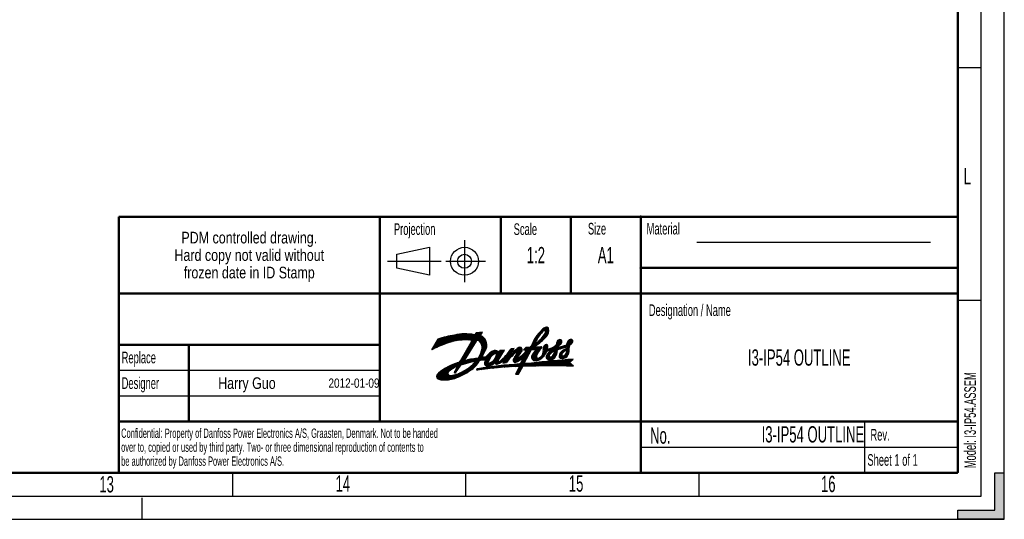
# Model space of a CAD drawing. Header units: millimetres. Extents: x 0 to 841, y 0 to 594.
# Tile 33 of 77: x 630 to 841, y 0 to 107. Entities that reach past the tile are written whole.
import ezdxf

# ---------------------------------------------------------------- set-up
doc = ezdxf.new("R2010")
doc.units = ezdxf.units.MM
doc.header["$LTSCALE"] = 46.255
doc.linetypes.add('DASHED', pattern=[0.2, 0.1, -0.1])
doc.layers.get('0').update_dxf_attribs({"linetype": 'CONTINUOUS'})
doc.styles.get("Standard").update_dxf_attribs({"font": 'txt', "width": 0.8})
doc.styles.add('TEXTSTYLE_2', font='txt', dxfattribs={"width": 0.6})

# ---------------------------------------------------------------- blocks, each defined once
blk = doc.blocks.new('SYMBOL_0_BL0', base_point=(719.19, 55.42))
at = {"color": 3, "linetype": 'CONTINUOUS'}
for p, q in [((725.19, 59.92), (725.19, 50.92)), ((710.69, 56.92), (717.69, 58.42)), ((717.69, 58.42), (717.69, 52.42)), ((708.69, 55.42), (720.19, 55.42)), ((710.69, 53.92), (710.69, 56.92)), ((721.19, 55.42), (729.69, 55.42)), ((717.69, 52.42), (710.69, 53.92))]:
    blk.add_line(p, q, dxfattribs=at)
for radius in [3, 1.5]:
    blk.add_circle((725.19, 55.42), radius, dxfattribs=at)

msp = doc.modelspace()

# ---------------------------------------------------------------- hatches: boundary and pattern name
at = {"linetype": 'CONTINUOUS'}
h = msp.add_hatch(color=2, dxfattribs=at)
edge = h.paths.add_edge_path()
edge.add_line((831, 0), (831, 2))
edge.add_line((831, 2), (839, 2))
edge.add_line((839, 2), (839, 10))
edge.add_line((839, 10), (841, 10))
edge.add_line((841, 0), (841, 10))
edge.add_line((841, 0), (830.9575, 0))

# ---------------------------------------------------------------- linework, layer by layer
at = {"color": 7, "linetype": 'CONTINUOUS'}
for p, q in [((841, 0), (841, 594)), ((836, 97), (831, 97)), ((836, 47), (831, 47)), ((675.5, 5), (675.5, 10)), ((725.5, 5), (725.5, 10)), ((775.5, 5), (775.5, 10)), ((839, 10), (841, 10)), ((839, 2), (839, 10)), ((841, 0), (841, 10)), ((0, 0), (841, 0)), ((841, 0), (830.9575, 0)), ((831, 2), (839, 2)), ((831, 0), (831, 2))]:
    msp.add_line(p, q, dxfattribs=at)
at = {"color": 2, "linetype": 'CONTINUOUS'}
for p, q in [((836, 5), (836, 589)), ((651.0005, 64.9997), (831.0005, 64.9997)), ((651.0005, 64.9997), (651.0005, 9.9997)), ((707.0005, 64.9997), (707.0005, 20.9997)), ((733.0005, 64.9997), (733.0005, 48.4997)), ((748.0005, 64.9997), (748.0005, 48.4997)), ((763.0005, 64.9997), (763.0005, 9.9997)), ((831.0005, 64.9997), (831.0005, 9.9997)), ((763.0005, 53.9997), (831.0005, 53.9997)), ((651.0005, 48.4997), (831.0005, 48.4997)), ((651.0005, 37.4997), (707.0005, 37.4997)), ((666.0005, 37.4997), (666.0005, 20.9997)), ((651.0005, 31.9997), (707.0005, 31.9997)), ((651.0005, 26.4997), (707.0005, 26.4997)), ((651.0005, 20.9997), (831.0005, 20.9997)), ((811.0005, 20.9997), (811.0005, 9.9997)), ((763.0005, 15.4997), (831.0005, 15.4997)), ((651.0005, 9.9997), (831.0005, 9.9997)), ((15, 5), (836, 5))]:
    msp.add_line(p, q, dxfattribs=at)
at = {"color": 5, "linetype": 'CONTINUOUS'}
msp.add_line((775.0367, 59.49), (825.1796, 59.5062), dxfattribs=at)
at = {"color": 1, "linetype": 'CONTINUOUS'}
for p, q in [((726.2002, 37.3844), (729.0377, 40.2219)), ((726.4424, 37.8062), (728.8281, 40.1919)), ((726.6741, 38.2175), (728.6186, 40.162)), ((729.067, 40.2261), (727.6848, 40.0286)), ((728.6312, 39.4745), (729.067, 40.2261)), ((737.5945, 34.5899), (743.2266, 40.222)), ((740.1566, 38.5888), (742.827, 41.2593)), ((740.4352, 39.047), (742.5963, 41.2081)), ((740.8451, 39.6366), (742.321, 41.1124)), ((741.6251, 38.8001), (743.2526, 40.4276)), ((742.2868, 39.6414), (743.2579, 40.6125)), ((742.3635, 40.6161), (742.9973, 41.2499)), ((742.4988, 40.5718), (743.1113, 41.1843)), ((742.5245, 40.0587), (743.2481, 40.7823)), ((742.562, 40.4554), (743.1888, 41.0822)), ((742.5705, 40.2843), (743.226, 40.9398)), ((719.4585, 38.7094), (718.0946, 36.3748)), ((718.2185, 36.5869), (720.6995, 39.0679)), ((718.2855, 36.4743), (720.9423, 39.1311)), ((718.4709, 37.0189), (720.4536, 39.0016)), ((718.6479, 36.657), (721.1821, 39.1913)), ((718.7232, 37.4509), (720.2045, 38.9321)), ((718.9756, 37.8828), (719.9519, 38.8592)), ((718.9952, 36.8248), (721.4191, 39.2487)), ((719.228, 38.3148), (719.6958, 38.7826)), ((719.3297, 36.9797), (721.6533, 39.3033)), ((719.6529, 37.1232), (721.8849, 39.3552)), ((719.966, 37.2567), (722.1139, 39.4047)), ((720.27, 37.3812), (722.3406, 39.4517)), ((720.5659, 37.4975), (722.5648, 39.4964)), ((720.8545, 37.6064), (722.7869, 39.5388)), ((721.1364, 37.7087), (723.0067, 39.579)), ((721.421, 37.8137), (723.2332, 39.6259)), ((721.6944, 37.9076), (723.4544, 39.6675)), ((721.9582, 37.9917), (723.6699, 39.7034)), ((722.2134, 38.0673), (723.8802, 39.7342)), ((722.4609, 38.1352), (724.0857, 39.76)), ((722.7015, 38.1962), (724.2867, 39.7814)), ((722.9359, 38.251), (724.4836, 39.7987)), ((723.1645, 38.3), (724.6765, 39.812)), ((723.3879, 38.3438), (724.8658, 39.8217)), ((723.6064, 38.3827), (725.0516, 39.8279)), ((723.8204, 38.4171), (725.2341, 39.8308)), ((724.03, 38.4471), (725.4136, 39.8307)), ((724.2331, 38.4705), (725.5901, 39.8276)), ((726.6588, 38.183), (724.2489, 33.9863)), ((724.4319, 38.4898), (725.7638, 39.8217)), ((724.6269, 38.5052), (725.9349, 39.8131)), ((724.8183, 38.5169), (726.1033, 39.802)), ((725.0062, 38.5252), (726.2693, 39.7884)), ((727.6848, 38.2515), (725.1178, 34.1047)), ((725.1908, 38.5302), (726.433, 39.7724)), ((725.3723, 38.5322), (726.5943, 39.7541)), ((725.4735, 36.1189), (728.7651, 39.4105)), ((725.5509, 38.5312), (726.7534, 39.7337)), ((725.7157, 36.5407), (728.6439, 39.4689)), ((725.7267, 38.5274), (726.9105, 39.7111)), ((725.8998, 38.5209), (727.0655, 39.6865)), ((725.9579, 36.9626), (728.8537, 39.8583)), ((726.0704, 38.5118), (727.2185, 39.6599)), ((726.2385, 38.5003), (727.7804, 40.0423)), ((726.4042, 38.4864), (727.99, 40.0722)), ((726.5607, 38.4633), (728.1995, 40.1022)), ((726.6571, 38.3801), (728.4091, 40.1321)), ((727.6848, 40.0286), (727.3008, 39.6446)), ((727.942, 38.4078), (728.8804, 39.3462)), ((728.1207, 38.4069), (728.9902, 39.2764)), ((728.2505, 38.3571), (729.0946, 39.2012)), ((728.3508, 38.2778), (729.1939, 39.1208)), ((728.4358, 38.1832), (729.288, 39.0354)), ((728.5206, 38.0883), (729.3771, 38.9448)), ((728.5995, 37.9877), (729.4611, 38.8492)), ((728.6726, 37.8811), (729.5399, 38.7485)), ((728.7394, 37.7684), (729.6136, 38.6425)), ((728.7999, 37.6492), (729.6818, 38.5311)), ((728.8534, 37.5231), (729.7444, 38.4141)), ((728.8993, 37.3895), (729.8011, 38.2912)), ((728.937, 37.2475), (729.8514, 38.1619)), ((737.0557, 34.2307), (741.3534, 38.5284)), ((739.5001, 37.2139), (740.5111, 38.2249)), ((739.6236, 37.517), (740.6778, 38.5712)), ((739.7687, 37.8418), (740.9087, 38.9817)), ((739.9424, 38.1951), (741.2934, 39.5461)), ((740.5725, 37.3883), (743.1697, 39.9855)), ((741.2343, 37.8705), (743.0535, 39.6897)), ((744.0732, 36.5784), (745.9769, 38.4822)), ((744.3575, 36.6832), (746.0471, 38.3728)), ((744.4826, 36.6287), (746.079, 38.2251)), ((744.8934, 37.5783), (745.8769, 38.5618)), ((744.903, 37.7675), (745.73, 38.5945)), ((744.9551, 37.9992), (745.534, 38.5781)), ((746.4782, 36.8282), (748.2349, 38.5849)), ((746.7313, 36.9017), (748.33, 38.5004)), ((746.9844, 36.9752), (748.3948, 38.3856)), ((747.1613, 37.6909), (748.0974, 38.627)), ((747.2023, 37.9115), (747.9103, 38.6195)), ((747.2213, 37.0325), (748.4176, 38.2288)), ((747.3716, 38.2605), (747.6131, 38.502)), ((724.2624, 34.0098), (726.3533, 36.1007)), ((724.5046, 34.4316), (726.6452, 36.5722)), ((724.7468, 34.8534), (726.9371, 37.0436)), ((724.9891, 35.2752), (727.2289, 37.5151)), ((725.2313, 35.6971), (727.5208, 37.9866)), ((728.2467, 34.7612), (729.5645, 36.079)), ((728.4741, 35.1682), (729.7404, 36.4344)), ((728.6292, 35.5029), (729.8853, 36.7589)), ((728.7442, 35.7974), (729.9428, 36.9961)), ((728.8323, 36.0652), (729.9716, 37.2045)), ((728.9007, 36.3132), (729.9808, 37.3933)), ((728.9538, 36.5459), (729.9753, 37.5674)), ((728.9651, 37.096), (729.8948, 38.0258)), ((728.9679, 34.873), (729.8555, 36.6671)), ((728.982, 36.9334), (729.9307, 37.882)), ((728.9853, 36.757), (729.9579, 37.7296)), ((729.3361, 34.2341), (731.2046, 36.1026)), ((729.4737, 33.6533), (732.0385, 36.2181)), ((729.5322, 33.8914), (731.8872, 36.2464)), ((729.5339, 34.2523), (731.5071, 36.2255)), ((729.6424, 34.1812), (731.7168, 36.2556)), ((730.3983, 32.9614), (733.637, 36.2001)), ((731.4419, 35.4419), (732.175, 36.175)), ((731.5806, 34.3234), (733.5968, 36.3395)), ((731.8043, 35.6247), (732.2993, 36.1197)), ((731.8428, 34.7651), (733.3915, 36.3139)), ((731.9367, 35.5775), (732.4129, 36.0537)), ((731.945, 35.047), (733.1862, 36.2882)), ((732.0078, 35.4689), (732.5166, 35.9778)), ((732.4239, 34.1047), (733.7271, 36.3558)), ((732.5184, 33.4651), (735.7047, 36.6514)), ((732.7793, 36.2373), (732.6213, 35.8819)), ((732.6381, 35.9197), (732.981, 36.2625)), ((733.7271, 36.3558), (732.7793, 36.2373)), ((732.8823, 33.6494), (735.7587, 36.5258)), ((733.4777, 33.5264), (736.8255, 36.8741)), ((733.4816, 34.069), (735.5216, 36.109)), ((733.7052, 33.5743), (737.0943, 36.9633)), ((734.3476, 35.4739), (735.5121, 36.6384)), ((734.9027, 36.2086), (735.3195, 36.6254)), ((735.8352, 36.6602), (735.1639, 36.6149)), ((735.358, 35.8216), (735.8352, 36.6602)), ((735.5898, 34.2016), (737.5076, 36.1195)), ((735.6277, 35.3171), (737.2493, 36.9387)), ((735.6731, 34.4646), (737.5591, 36.3506)), ((735.8441, 36.0724), (736.1992, 36.4275)), ((735.9405, 34.9116), (737.5586, 36.5297)), ((736.1688, 35.3195), (737.526, 36.6766)), ((736.2011, 33.7353), (740.3966, 37.9308)), ((736.3448, 35.8546), (737.3678, 36.8777)), ((736.3951, 35.7254), (737.4599, 36.7901)), ((736.512, 33.8666), (740.513, 37.8676)), ((737.6608, 34.4766), (739.3951, 36.2109)), ((738.3082, 36.8692), (737.8738, 36.4348)), ((737.8738, 36.4348), (738.6141, 36.4348)), ((738.0026, 36.4348), (738.437, 36.8692)), ((738.0143, 33.5634), (739.5325, 36.4743)), ((738.1107, 35.8245), (739.1603, 36.8741)), ((738.1822, 36.4348), (738.6166, 36.8692)), ((739.0981, 36.8692), (738.3082, 36.8692)), ((738.3618, 36.4348), (738.7962, 36.8692)), ((738.5414, 36.4348), (738.9758, 36.8692)), ((739.5325, 36.4743), (740.431, 36.4743)), ((739.5365, 34.9154), (741.6653, 37.0442)), ((739.551, 34.7503), (741.7571, 36.9564)), ((739.5896, 34.6094), (741.2378, 36.2576)), ((739.6022, 35.1608), (741.4878, 37.0463)), ((739.6585, 36.4743), (740.3486, 37.1644)), ((739.8381, 36.4743), (740.3974, 37.0336)), ((739.8658, 35.604), (741.2968, 37.0349)), ((740.0177, 36.4743), (740.5325, 36.9891)), ((740.1973, 36.4743), (740.7236, 37.0006)), ((740.3769, 36.4743), (740.9147, 37.012)), ((740.5051, 36.4228), (741.1057, 37.0235)), ((741.5916, 37.0526), (740.5326, 36.9891)), ((740.9278, 34.1515), (742.7647, 35.9883)), ((741.7749, 35.1782), (743.2219, 36.6252)), ((741.9883, 35.5713), (742.9748, 36.5577)), ((742.0234, 36.6839), (742.8589, 37.5194)), ((742.0235, 36.5045), (742.9753, 37.4562)), ((742.0615, 35.824), (742.9408, 36.7033)), ((742.0686, 36.9087), (742.6991, 37.5393)), ((742.074, 36.3753), (743.0409, 37.3423)), ((742.1282, 36.2499), (743.0767, 37.1985)), ((742.1293, 36.0714), (743.0757, 37.0178)), ((742.6933, 35.019), (744.0397, 36.3654)), ((742.7022, 34.8482), (744.3043, 36.4503)), ((742.7402, 34.7067), (746.0333, 37.9997)), ((742.8366, 35.3419), (743.6929, 36.1982)), ((742.9319, 36.1555), (743.4714, 36.6951)), ((742.9427, 36.1621), (744.4049, 36.7006)), ((743.2202, 36.2643), (743.7482, 36.7923)), ((743.3383, 34.2271), (745.0851, 35.9739)), ((743.5045, 36.369), (744.0675, 36.932)), ((743.7889, 36.4737), (744.4714, 37.1563)), ((744.1831, 35.9699), (745.3825, 37.1693)), ((744.2877, 35.3561), (745.1072, 36.1756)), ((744.4113, 36.0185), (745.3397, 36.947)), ((744.4309, 35.679), (745.1146, 36.3627)), ((744.4733, 35.9009), (745.4795, 36.9072)), ((745.1839, 36.4524), (747.1518, 37.0238)), ((745.2128, 36.4608), (745.7399, 36.988)), ((746.7478, 37.3008), (745.409, 36.8853)), ((745.4659, 36.5343), (746.0004, 37.0688)), ((745.477, 35.1086), (747.0062, 36.6378)), ((745.5442, 35.3554), (746.6732, 36.4844)), ((745.6953, 35.6861), (746.3403, 36.3311)), ((745.719, 36.6078), (746.2608, 37.1496)), ((745.9721, 36.6813), (746.5212, 37.2305)), ((746.0087, 34.5627), (747.6178, 36.1718)), ((746.1857, 34.56), (747.6026, 35.977)), ((746.2251, 36.7547), (746.7747, 37.3043)), ((747.047, 36.6566), (746.2412, 36.2854)), ((746.4869, 35.9389), (747.6283, 37.0803)), ((746.9378, 36.2102), (747.6247, 36.8971)), ((747.0794, 35.8129), (747.6189, 36.3524)), ((747.1041, 36.1968), (747.6256, 36.7184)), ((747.1324, 36.0456), (747.6223, 36.5354)), ((747.2199, 36.8515), (747.7524, 37.384)), ((747.2335, 37.0198), (747.2201, 36.8528)), ((747.6176, 36.2858), (747.6284, 36.8692)), ((747.9104, 37.542), (748.3345, 37.9661)), ((722.9974, 32.5651), (726.0615, 35.6292)), ((723.2487, 32.0981), (725.2392, 34.0885)), ((723.3718, 32.7599), (725.7696, 35.1578)), ((723.451, 32.48), (725.1859, 34.2148)), ((723.6533, 32.8619), (725.4778, 34.6863)), ((724.463, 33.1711), (727.4651, 34.0548)), ((724.5174, 33.1871), (725.4787, 34.1484)), ((724.7719, 33.262), (725.714, 34.2041)), ((724.9237, 31.079), (729.2128, 35.368)), ((725.0264, 33.3369), (725.9453, 34.2559)), ((725.1178, 34.1047), (725.0987, 34.0669)), ((725.0987, 34.0669), (725.1111, 34.0551)), ((725.281, 33.4119), (726.173, 34.3039)), ((725.3208, 31.2964), (729.0369, 35.0126)), ((725.5355, 33.4868), (726.3971, 34.3484)), ((725.7596, 31.5556), (729.0044, 34.8004)), ((725.79, 33.5617), (726.6179, 34.3896)), ((726.0446, 33.6367), (726.8354, 34.4275)), ((726.2617, 31.8781), (728.3265, 33.9429)), ((726.2991, 33.7116), (727.05, 34.4625)), ((726.5536, 33.7865), (727.2617, 34.4946)), ((726.8082, 33.8614), (727.4706, 34.5239)), ((727.0627, 33.9364), (727.6769, 34.5505)), ((727.3172, 34.0113), (727.8799, 34.5739)), ((727.5342, 34.0487), (728.1279, 34.6423)), ((727.5444, 33.8793), (729.3886, 35.7235)), ((728.4988, 34.1153), (729.1991, 34.8155)), ((728.7864, 34.2232), (729.3939, 34.8307)), ((728.8005, 34.2249), (729.4699, 34.2364)), ((728.9706, 34.2278), (729.594, 34.8512)), ((729.4699, 34.8366), (728.9736, 34.798)), ((729.1533, 34.231), (730.816, 35.8936)), ((729.4749, 33.4749), (730.6522, 34.6523)), ((729.5052, 33.3256), (730.4542, 34.2746)), ((729.5553, 33.1961), (730.3549, 33.9957)), ((730.1939, 32.9367), (731.1784, 33.9212)), ((730.6166, 33.0001), (733.39, 35.7736)), ((730.8836, 33.0876), (733.143, 35.347)), ((731.7077, 33.732), (732.8961, 34.9204)), ((731.7294, 33.5742), (732.6491, 34.4939)), ((731.7949, 33.4601), (732.418, 34.0831)), ((731.8917, 33.3772), (732.4555, 33.9411)), ((731.998, 35.2796), (732.6109, 35.8925)), ((732.0226, 33.3285), (732.5777, 33.8837)), ((732.2205, 33.3468), (733.1831, 34.3094)), ((733.4826, 33.7109), (735.4274, 35.6557)), ((733.8438, 34.2517), (735.3492, 35.7571)), ((733.9327, 33.6222), (735.1517, 34.8411)), ((735.6053, 34.0375), (737.1684, 35.6007)), ((735.6554, 33.908), (736.7822, 35.0348)), ((735.7294, 33.8024), (736.5692, 34.6422)), ((736.3731, 35.6844), (735.7371, 34.5481)), ((735.8279, 33.7213), (736.8122, 34.7056)), ((735.9962, 33.71), (737.6706, 35.3844)), ((736.5655, 32.8424), (738.8077, 35.0847)), ((736.5706, 33.9073), (737.7553, 34.6971)), ((736.6193, 34.7962), (737.3604, 35.8819)), ((736.7636, 32.861), (738.6119, 34.7093)), ((736.8731, 32.7908), (738.4161, 34.3339)), ((736.9127, 32.6509), (738.2203, 33.9585)), ((737.7553, 34.6971), (737.2872, 33.6048)), ((737.3914, 33.848), (739.0035, 35.4601)), ((737.5261, 34.1623), (739.1993, 35.8355)), ((739.6461, 34.4862), (740.9291, 35.7692)), ((739.7175, 34.378), (740.7749, 35.4354)), ((739.8024, 34.2834), (740.6761, 35.157)), ((739.9006, 34.2019), (740.609, 34.9103)), ((740.0126, 34.1343), (740.6483, 34.77)), ((740.1617, 34.1038), (740.7297, 34.6718)), ((740.3244, 34.087), (740.848, 34.6105)), ((740.5021, 34.085), (741.0285, 34.6114)), ((740.6999, 34.1032), (741.4215, 34.8248)), ((740.9606, 32.9271), (741.8542, 33.8206)), ((741.1427, 32.9296), (742.0551, 33.8419)), ((741.2132, 34.2572), (742.686, 35.7301)), ((741.3247, 32.9319), (742.2557, 33.8629)), ((741.5065, 32.9341), (742.4559, 33.8835)), ((741.6881, 32.9361), (742.6558, 33.9038)), ((741.7853, 34.6498), (742.2652, 35.1297)), ((741.8696, 32.938), (742.8554, 33.9238)), ((742.0509, 32.9397), (743.0546, 33.9434)), ((742.232, 32.9413), (743.2535, 33.9627)), ((742.413, 32.9427), (743.4521, 33.9817)), ((742.5939, 32.9439), (743.6503, 34.0003)), ((742.7746, 32.945), (743.8482, 34.0186)), ((742.7987, 34.5856), (743.3579, 35.1448)), ((742.874, 34.4812), (743.4104, 35.0176)), ((742.9551, 32.9459), (744.0458, 34.0366)), ((742.9647, 34.3923), (743.5068, 34.9344)), ((743.0708, 34.3189), (743.6478, 34.8958)), ((743.1355, 32.9466), (744.243, 34.0542)), ((743.194, 34.2625), (743.8825, 34.951)), ((743.3157, 32.9473), (744.44, 34.0716)), ((743.4957, 32.9477), (744.6366, 34.0886)), ((743.5136, 34.2228), (745.0441, 35.7533)), ((743.6756, 32.948), (744.8329, 34.1052)), ((743.7207, 34.2503), (744.976, 35.5056)), ((743.8554, 32.9482), (745.0288, 34.1216)), ((743.9733, 34.3233), (744.8643, 35.2144)), ((744.035, 32.9482), (745.2245, 34.1376)), ((744.2144, 32.948), (745.4198, 34.1534)), ((744.3937, 32.9477), (745.6149, 34.1688)), ((744.4043, 34.5747), (744.6129, 34.7833)), ((744.5729, 32.9472), (745.8096, 34.1839)), ((744.7519, 32.9466), (746.004, 34.1987)), ((744.9307, 32.9458), (746.1981, 34.2132)), ((745.1094, 32.9449), (746.3919, 34.2274)), ((745.2879, 32.9438), (746.5853, 34.2413)), ((745.4663, 32.9426), (746.7785, 34.2548)), ((745.4807, 34.9326), (746.0462, 35.4982)), ((745.5317, 34.804), (746.0336, 35.306)), ((745.6099, 34.7026), (746.0981, 35.1909)), ((745.6445, 32.9412), (746.9714, 34.2681)), ((745.715, 34.6282), (746.2049, 35.1181)), ((745.8226, 32.9397), (747.164, 34.2811)), ((745.8537, 34.5873), (746.3587, 35.0922)), ((746.0005, 32.938), (747.3563, 34.2938)), ((746.1783, 32.9362), (747.5482, 34.3061)), ((746.3559, 32.9342), (747.7399, 34.3182)), ((746.398, 34.5927), (747.5607, 35.7555)), ((746.5334, 32.9321), (747.9313, 34.33)), ((746.6332, 34.6483), (747.4724, 35.4876)), ((746.7108, 32.9299), (748.1224, 34.3415)), ((746.9583, 34.7939), (747.2474, 35.0829)), ((747.6284, 33.7098), (748.4782, 34.3621)), ((747.8088, 33.8482), (748.3132, 34.3527)), ((719.2103, 30.7537), (720.6064, 32.1498)), ((719.2127, 30.5765), (721.0993, 32.4631)), ((719.2562, 30.4404), (721.5213, 32.7055)), ((719.3181, 30.3227), (721.8993, 32.9038)), ((719.3219, 31.0449), (719.9667, 31.6897)), ((719.3957, 30.2206), (722.2461, 33.0711)), ((719.4973, 30.1427), (722.5696, 33.215)), ((719.6222, 30.088), (722.8745, 33.3402)), ((719.755, 30.0412), (723.1642, 33.4503)), ((719.8968, 30.0033), (723.4411, 33.5477)), ((720.0487, 29.9757), (721.7676, 31.6945)), ((721.8528, 31.7798), (723.7071, 33.634)), ((722.5433, 32.2907), (723.9588, 33.7062)), ((723.6721, 32.8974), (722.943, 31.521)), ((722.9895, 31.4797), (723.8919, 32.3821)), ((723.0464, 31.7162), (724.2943, 32.964)), ((723.1174, 31.428), (723.4896, 31.8001)), ((723.237, 31.4348), (724.4119, 33.1341)), ((723.5795, 30.4532), (724.88, 31.7537)), ((723.8887, 30.5828), (725.2832, 31.9773)), ((724.2135, 30.7279), (725.7738, 32.2882)), ((724.5569, 30.8918), (726.528, 32.8628)), ((726.8005, 32.2374), (728.016, 33.4528)), ((728.0619, 32.332), (727.8483, 32.2916)), ((727.885, 32.0646), (728.1699, 32.3494)), ((728.0944, 32.0944), (728.3835, 32.3835)), ((728.302, 32.1224), (728.5967, 32.4171)), ((728.5089, 32.1497), (728.8093, 32.45)), ((728.7153, 32.1765), (729.0213, 32.4825)), ((728.9212, 32.2028), (729.2328, 32.5144)), ((729.1265, 32.2285), (729.4438, 32.5458)), ((729.3312, 32.2536), (729.6543, 32.5766)), ((729.5355, 32.2782), (729.8642, 32.6069)), ((729.6339, 33.0951), (730.2877, 33.7489)), ((729.7331, 33.0146), (730.3467, 33.6282)), ((729.7392, 32.3023), (730.0736, 32.6367)), ((729.8532, 32.9552), (730.4714, 33.5734)), ((729.9424, 32.3259), (730.2825, 32.666)), ((730.0001, 32.9225), (730.7367, 33.659)), ((730.145, 32.349), (730.4909, 32.6948)), ((730.3471, 32.3715), (730.6988, 32.7231)), ((730.5488, 32.3935), (730.9061, 32.7509)), ((730.7499, 32.415), (731.113, 32.7781)), ((730.9505, 32.436), (731.3194, 32.8049)), ((731.1506, 32.4565), (731.5253, 32.8312)), ((731.3425, 33.3668), (731.5627, 33.587)), ((731.3502, 32.4765), (731.7307, 32.857)), ((731.5493, 32.496), (731.9356, 32.8823)), ((731.748, 32.5151), (732.1401, 32.9071)), ((731.9461, 32.5336), (732.344, 32.9315)), ((732.1438, 32.5517), (732.5475, 32.9554)), ((732.341, 32.5693), (732.7506, 32.9789)), ((732.5377, 32.5864), (732.9531, 33.0018)), ((732.734, 32.603), (733.1552, 33.0243)), ((732.9297, 32.6192), (733.3569, 33.0463)), ((733.1358, 32.6358), (733.5581, 33.0679)), ((733.3199, 32.6502), (733.7588, 33.0891)), ((733.4112, 33.5124), (734.1615, 33.6703)), ((733.5143, 32.665), (733.9591, 33.1098)), ((733.7083, 32.6793), (734.1589, 33.13)), ((733.9018, 32.6932), (734.3584, 33.1498)), ((734.0948, 32.7067), (734.5573, 33.1692)), ((734.1602, 33.67), (734.1647, 33.6746)), ((734.2874, 32.7197), (734.7559, 33.1881)), ((734.4796, 32.7322), (734.954, 33.2066)), ((734.6714, 32.7444), (735.1516, 33.2247)), ((734.8627, 32.7561), (735.3489, 33.2423)), ((735.0535, 32.7673), (735.5457, 33.2595)), ((735.244, 32.7782), (735.7421, 33.2763)), ((735.434, 32.7886), (735.9381, 33.2927)), ((735.6236, 32.7986), (736.1337, 33.3087)), ((735.8128, 32.8082), (736.3288, 33.3242)), ((736.0016, 32.8174), (736.5236, 33.3394)), ((736.847, 32.525), (736.1361, 31.1428)), ((736.15, 31.1697), (737.5565, 32.5763)), ((736.19, 32.8261), (736.718, 33.3541)), ((736.3027, 31.1428), (737.3369, 32.1771)), ((736.3401, 31.5395), (738.2607, 33.46)), ((736.3779, 32.8345), (736.9119, 33.3685)), ((736.4823, 31.1428), (737.1174, 31.7779)), ((736.5303, 31.9093), (738.0696, 33.4486)), ((736.7205, 32.2791), (738.0245, 33.583)), ((736.768, 31.1428), (737.7103, 32.8558)), ((737.8398, 32.8596), (738.4543, 33.474)), ((738.0247, 32.8649), (738.6478, 33.488)), ((739.5325, 33.5519), (738.0951, 33.4481)), ((738.2095, 32.87), (738.8414, 33.502)), ((738.394, 32.8749), (739.035, 33.5159)), ((738.5784, 32.8797), (739.2286, 33.5299)), ((738.7626, 32.8844), (739.4222, 33.5439)), ((738.9467, 32.8888), (739.6207, 33.5628)), ((739.1306, 32.8931), (739.8256, 33.588)), ((739.3144, 32.8972), (740.03, 33.6129)), ((739.4979, 32.9012), (740.2341, 33.6374)), ((739.6813, 32.905), (740.4379, 33.6616)), ((739.8646, 32.9086), (740.6413, 33.6854)), ((740.0477, 32.9121), (740.8443, 33.7088)), ((740.2306, 32.9154), (741.047, 33.7318)), ((740.4133, 32.9186), (741.2493, 33.7546)), ((740.5959, 32.9216), (741.4513, 33.7769)), ((740.7783, 32.9244), (741.6529, 33.7989)), ((746.888, 32.9274), (747.6511, 33.6906)), ((747.065, 32.9249), (747.7481, 33.608)), ((747.2419, 32.9222), (747.8451, 33.5253)), ((747.4186, 32.9193), (747.9421, 33.4427)), ((747.5952, 32.9163), (748.0391, 33.3601)), ((748.5832, 32.8968), (747.6284, 33.7098)), ((747.7717, 32.9131), (748.1361, 33.2775)), ((747.948, 32.9099), (748.2331, 33.1949)), ((748.1242, 32.9064), (748.3301, 33.1123)), ((748.3002, 32.9028), (748.4271, 33.0297)), ((748.4761, 32.8991), (748.5241, 32.9471)), ((720.2129, 29.9603), (721.5975, 31.3448)), ((720.387, 29.9548), (721.6271, 31.1948)), ((720.5589, 29.9471), (721.6908, 31.079)), ((720.7344, 29.9429), (721.7854, 30.9939)), ((720.9138, 29.9427), (721.9129, 30.9418)), ((721.0972, 29.9465), (722.0541, 30.9035)), ((721.2851, 29.9548), (722.2127, 30.8824)), ((721.4777, 29.9679), (722.4097, 30.8998)), ((721.6756, 29.9861), (722.6344, 30.9449)), ((721.8791, 30.01), (722.8671, 30.998)), ((722.0888, 30.0401), (723.109, 31.0603)), ((722.3055, 30.0772), (723.3614, 31.133)), ((722.5299, 30.122), (723.6261, 31.2182)), ((722.7632, 30.1757), (723.9057, 31.3182)), ((723.0067, 30.2396), (724.2038, 31.4367)), ((723.2834, 30.3367), (724.5256, 31.5789)), ((736.1361, 31.1428), (736.768, 31.1428)), ((736.6619, 31.1428), (736.8978, 31.3787))]:
    msp.add_line(p, q, dxfattribs=at)
at = {"color": 7, "linetype": 'DASHED'}
msp.add_line((656, 0), (656, 5), dxfattribs=at)
at = {"color": 7, "linetype": 'CONTINUOUS', "const_width": 0.5}
for points in [[(831, 10), (831, 584)], [(651.0005, 64.9997), (831.0005, 64.9997)], [(651.0005, 9.9997), (651.0005, 64.9997)], [(706.9813, 64.8964), (706.9813, 20.8964)], [(733.0005, 64.9997), (733.0005, 48.4997)], [(748.0005, 48.4997), (748.0005, 64.9997)], [(763.1568, 64.8434), (762.8443, 65.1559)], [(763.1568, 65.1559), (762.8443, 64.8434)], [(763.0005, 64.9997), (763.0005, 9.9997)], [(831.0005, 64.9997), (831.0005, 9.9997)], [(763.1568, 53.8434), (762.8443, 54.1559)], [(763.1568, 54.1559), (762.8443, 53.8434)], [(763.0005, 53.9997), (831.0005, 53.9997)], [(651.0005, 48.4997), (831.0005, 48.4997)], [(665.9927, 37.4997), (651.0005, 37.4997)], [(665.7472, 37.4996), (707.0542, 37.506)], [(666.035, 20.9353), (666.0338, 37.4855)], [(651.0005, 20.9997), (831.0005, 20.9997)], [(20, 10), (831, 10)], [(651.0005, 9.9997), (831.0005, 9.9997)]]:
    msp.add_lwpolyline(points, dxfattribs=at)
at = {"color": 1, "linetype": 'CONTINUOUS'}
for centre, radius, start, end in [((749.0297, 33.5079), 10.2248, 135.3925, 159.089369), ((746.6411, 35.487), 6.7137, 130.899994, 158.328884), ((742.9999, 39.6029), 1.6552, 97.924375, 139.024373), ((742.3776, 40.4306), 0.1861, 3.354893, 135.258005), ((741.7818, 40.3274), 0.7898, 329, 8.3), ((741.2233, 40.5792), 2.0349, 316.863229, 11.159121), ((742.8949, 40.9398), 0.3266, 5.838286, 112.15329), ((728.0991, 11.129), 28.9023, 100.110338, 107.395181), ((725.7738, 25.576), 12.9888, 97.756496, 110.936751), ((725.3152, 29.1682), 10.663, 79.268134, 102.400002), ((725.3992, 27.4743), 11.0579, 84.252331, 97.160834), ((726.4868, 38.2801), 0.1975, 330.524111, 84.252331), ((728.0293, 37.9743), 0.4421, 35.178944, 141.188343), ((726.9926, 36.8081), 1.9934, 356.860701, 45.464304), ((727.7251, 37.4087), 2.2558, 340.806961, 66.317497), ((732.6448, 48.9641), 14.0303, 303.64018, 315.829258), ((737.1629, 42.9905), 6.1213, 303.243538, 329.899994), ((746.0791, 37.6247), 1.1848, 140.300003, 181.199997), ((745.6945, 37.839), 0.7564, 79.32226, 134.167189), ((745.1339, 38.2509), 0.9338, 302.384513, 348.61663), ((745.6842, 38.2171), 0.3949, 337.600006, 67.599998), ((748.2886, 37.5998), 1.1301, 133.773554, 174.673548), ((748.0337, 37.8733), 0.7564, 79.32226, 134.167189), ((747.4999, 38.3783), 0.9308, 296.433622, 342.665739), ((748.0234, 38.2515), 0.3949, 337.600006, 67.599998), ((728.8695, 15.9382), 23.1031, 109.566195, 117.800003), ((723.5381, 37.6591), 5.5289, 327.399994, 350), ((732.6997, 32.8568), 3.5736, 108.655112, 142.255103), ((731.7358, 35.02), 1.2357, 44.227017, 98.33875), ((727.1285, 41.5208), 9.4146, 306.233511, 328.59503), ((738.7296, 33.542), 3.8378, 119.408946, 144.623087), ((732.6728, 40.8223), 7.3857, 303.509371, 323.55476), ((737.101, 36.5051), 0.4583, 355.451405, 123.95139), ((736.7877, 36.4012), 0.7731, 317.79959, 5.014577), ((739.0981, 37.2641), 0.3949, 270, 344.299988), ((743.5904, 33.0887), 4.4943, 133.695563, 154.058541), ((740.5106, 37.1503), 0.1627, 125.055787, 277.769876), ((740.4754, 37.937), 0.079, 158.328884, 303.243538), ((740.431, 36.3953), 0.079, 313.695563, 90), ((744.1269, 34.0893), 3.6122, 132.176373, 163.718199), ((740.4447, 36.155), 1.6503, 290.731768, 353.058145), ((741.6112, 36.8958), 0.158, 304.924254, 97.125016), ((743.0469, 36.5951), 1.0273, 122.723032, 189.40913), ((741.7441, 36.1584), 0.3949, 329.100006, 42.900002), ((742.7314, 37.1457), 0.3949, 48, 127.400002), ((743.2079, 35.7123), 0.5221, 120.523752, 178.041655), ((744.9028, 34.132), 2.3944, 104.27255, 157.072553), ((742.956, 36.622), 0.0669, 152.744433, 318.4945), ((742.4221, 37.1119), 0.6603, 315.925554, 29.708114), ((742.19, 40.7886), 4.2894, 280.969323, 305.992143), ((745.3596, 33.6914), 2.5643, 114.521183, 138.977375), ((744.3476, 35.9098), 0.126, 341.503989, 114.521183), ((744.3613, 36.5756), 0.1324, 248.387347, 70.793153), ((744.5763, 37.6067), 0.3184, 294.969549, 358.777659), ((742.2645, 36.3844), 2.8504, 335.999628, 359.396095), ((745.2122, 36.359), 0.0976, 106.833981, 182.731215), ((745.9376, 36.9473), 0.5978, 120.510011, 180.412772), ((745.3983, 36.9429), 0.0586, 179.928696, 280.459763), ((747.3434, 34.7332), 1.9038, 125.37637, 170.068402), ((748.0274, 33.8889), 2.5643, 114.521183, 138.977375), ((745.9499, 36.193), 1.1917, 305.280953, 353.946329), ((746.7004, 37.7652), 0.4668, 275.828238, 352.558309), ((747.0154, 36.1073), 0.126, 341.503989, 114.521183), ((746.9799, 36.8903), 0.2431, 286.023273, 351.129798), ((747.1912, 36.9914), 0.051, 33.844317, 140.543561), ((745.6857, 36.2249), 1.9329, 324.905181, 1.805175), ((748.3193, 36.9752), 0.6989, 125.410726, 188.718555), ((720.7736, 39.6337), 8.8858, 279.899994, 319.838043), ((723.7732, 34.1887), 0.517, 278.410336, 336.949054), ((730.0543, 15.3458), 19.3513, 96.5, 104.800003), ((723.7622, 36.4911), 5.2274, 301.085039, 331.104702), ((727.4919, 33.9639), 0.0948, 319.838043, 106.403345), ((727.8197, 35.2758), 0.7045, 273.577982, 302.278438), ((728.8726, 33.5565), 0.6723, 96.157922, 142.557931), ((728.9908, 34.8371), 0.0426, 122.467562, 246.329787), ((730.3276, 33.5698), 0.858, 147.668666, 206.749455), ((729.4757, 35.322), 0.4854, 269.316267, 325.116285), ((729.5306, 34.1289), 0.1235, 305.724401, 119.423345), ((730.1969, 34.7326), 1.7826, 271.457524, 328.774608), ((730.4834, 33.7698), 0.1968, 143.167261, 296.506753), ((732.8188, 33.2754), 2.567, 117, 166.199997), ((729.8568, 35.6449), 2.1721, 289.200012, 353.5), ((731.8033, 35.4126), 0.2121, 356.3522, 134.96899), ((732.0876, 33.7039), 0.381, 164.064441, 289.68083), ((730.8897, 37.1324), 4.0127, 289.299564, 316.931977), ((732.5814, 34.0503), 0.1667, 160.935701, 312.165375), ((734.1386, 33.3627), 0.7427, 126.364982, 168.37784), ((733.4598, 34.2619), 0.3841, 308.37546, 19.831254), ((744.7436, 25.7252), 13.2328, 130.22103, 143.100471), ((735.4744, 35.7728), 0.1262, 157.276644, 355.938178), ((736.1429, 34.171), 0.554, 137.108091, 233.950094), ((735.9782, 34.6971), 0.9873, 260.600006, 306.869898), ((736.2865, 35.7575), 0.1133, 319.866059, 140.739321), ((736.6541, 34.6997), 0.1025, 109.844492, 339.699023), ((756.0316, -98.8162), 133.3924, 93.246135, 97.105034), ((740.4036, 34.9083), 0.8672, 170.277882, 243.732227), ((740.4329, 35.9249), 1.8412, 257.035137, 299.535137), ((740.9367, 34.9264), 0.3281, 147.627396, 286.327408), ((739.1649, 37.7502), 4.0594, 302.408693, 330.158628), ((743.4444, 34.9721), 0.7525, 172.927554, 276.798752), ((743.6405, 35.187), 0.2857, 138.977375, 255.103029), ((743.4191, 35.7685), 1.5479, 274.237819, 339.443502), ((743.6792, 35.2895), 0.3949, 253.5, 317.5), ((743.2821, 35.9955), 1.1917, 305.280953, 353.946329), ((745.9461, 35.0428), 0.4783, 177.756526, 238.399993), ((746.1145, 35.728), 1.1702, 249.018673, 289.21867), ((746.3083, 35.3844), 0.2857, 138.977375, 255.103029), ((746.347, 35.487), 0.3949, 253.5, 317.5), ((746.3708, 35.6704), 1.0552, 277.01252, 328.152956), ((727.2697, 22.2105), 11.9662, 106.611208, 129.947679), ((722.3642, 31.1881), 0.7825, 132.212038, 169.192886), ((726.6206, 26.0579), 7.4479, 113.321003, 129.947679), ((718.0091, 44.1753), 14.8097, 290, 304.799988), ((724.4898, 33.0802), 0.0948, 106.403345, 145.341187), ((727.8753, 32.1795), 0.1153, 103.544721, 286.469194), ((740.319, -58.0074), 90.9274, 92.324078, 97.844957), ((744.3322, -68.2954), 101.9343, 94.145171, 99.184586), ((730.0543, 33.5124), 0.5924, 213.699997, 288.5), ((736.7195, 32.6717), 0.1944, 311.013481, 116.83467), ((736.9326, 33.7568), 0.3858, 274.660582, 336.801409), ((743.9375, -176.8881), 209.8363, 88.731397, 91.700606), ((738.084, 33.5263), 0.079, 151.927513, 278.130102), ((720.4311, 30.4529), 1.2573, 132.212038, 169.192886), ((719.9837, 30.7479), 0.7898, 184.300003, 227.300003), ((720.3046, 31.814), 1.856, 242.519014, 270.787514), ((720.8359, 38.017), 8.0746, 266.408671, 286.094388), ((722.0858, 31.3717), 0.4916, 184.300003, 227.300003), ((722.2854, 32.0353), 1.1552, 242.519014, 270.787514), ((723.1607, 31.7192), 0.2944, 222.314763, 285.023793)]:
    msp.add_arc(centre, radius, start, end, dxfattribs=at)

# ---------------------------------------------------------------- block references
at = {"color": 2, "linetype": 'CONTINUOUS'}
msp.add_blockref('SYMBOL_0_BL0', (719.1885, 55.4179), dxfattribs=at)

# ---------------------------------------------------------------- texts
at = {"color": 5, "linetype": 'CONTINUOUS', "line_spacing_factor": 0.9, "style": 'TEXTSTYLE_2'}
for s, insert, char_height, width, attachment_point in [('L', (832.2855, 75.4263), 3.5, 2.1, 1), ('Projection', (710.0283, 63.583), 2.5, 15, 1), ('Scale', (735.7322, 63.5681), 2.5, 7.5, 1), ('Size', (751.6658, 63.665), 2.5, 6, 1), ('Material', (764.2532, 63.6725), 2.5, 12, 1), ('1:2', (740.5005, 58.4997), 3.5, 6.3, 2), ('A1', (755.5005, 58.4997), 3.5, 4.2, 2), ('Designation / Name', (764.7227, 46.1664), 2.5, 27, 1), ('I3-IP54 OUTLINE', (797.0005, 36.4997), 3.5, 31.5, 2), (' Replace', (651.063, 35.9997), 2.5, 12, 1), (' Designer', (651.063, 30.4997), 2.5, 13.5, 1), (' Confidential: Property of Danfoss Power Electronics A/S, Graasten, Denmark. Not to be handed \\P over to, copied or used by third party. Two- or three dimensional reproduction of contents to\\P be authorized by Danfoss Power Electronics A/S.', (651.063, 19.4997), 2, 112.8, 1), ('No.', (765.0005, 19.7497), 3.5, 6.3, 1), ('I3-IP54 OUTLINE', (810.938, 19.9997), 3.5, 31.5, 3), ('Rev.', (812.2793, 19.4167), 2.5, 6, 1), (' Sheet 1 of 1', (811.063, 13.9997), 2.5, 19.5, 1), ('13', (646.8337, 9.2699), 3.5, 4.2, 1), ('14', (697.5177, 9.4256), 3.5, 4.2, 1), ('15', (747.5636, 9.4359), 3.5, 4.2, 1), ('16', (801.6702, 9.3449), 3.5, 4.2, 1)]:
    msp.add_mtext(s, dxfattribs=dict(at, insert=insert, char_height=char_height, width=width, attachment_point=attachment_point))
at = {"color": 5, "linetype": 'CONTINUOUS', "line_spacing_factor": 0.9}
for s, insert, char_height, width, attachment_point in [('PDM controlled drawing.\\PHard copy not valid without\\Pfrozen date in ID Stamp', (679.0005, 61.7497), 2.5, 54, 2), ('Harry Guo', (678.5005, 30.4997), 2.5, 18, 2), (' 2012-01-09 ', (706.938, 30.2497), 2, 19.2, 3)]:
    msp.add_mtext(s, dxfattribs=dict(at, insert=insert, char_height=char_height, width=width, attachment_point=attachment_point))
at = {"color": 5, "linetype": 'CONTINUOUS', "insert": (832.4119, 10.9735), "char_height": 2.5, "width": 30, "attachment_point": 1, "rotation": 90, "line_spacing_factor": 0.9, "style": 'TEXTSTYLE_2'}
msp.add_mtext('Model: I3-IP54.ASSEM', dxfattribs=at)

doc.saveas('drawing.dxf')
